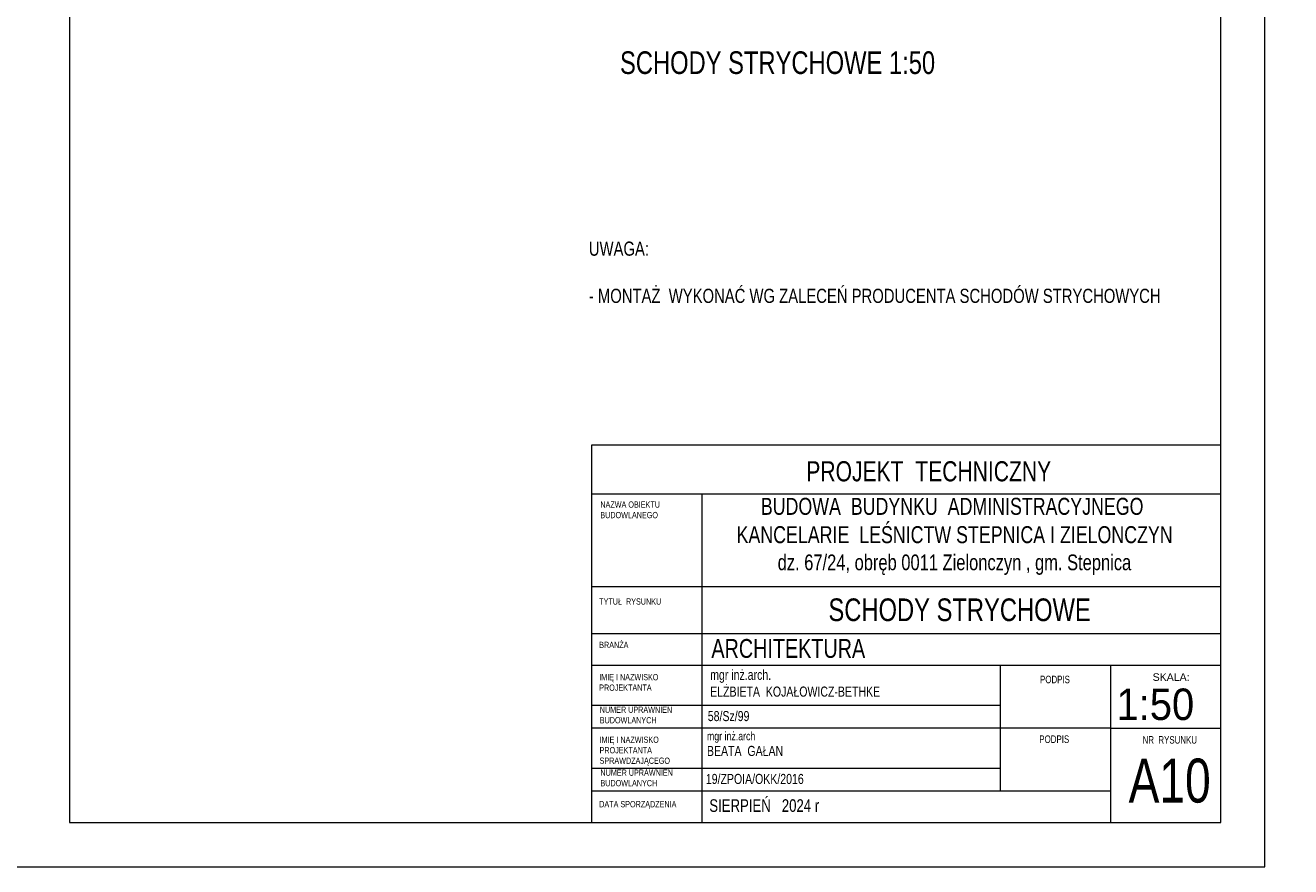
# Model space of a CAD drawing. Header units: inches. Extents: x 0 to 77643, y -44170 to 0.
# Tile 154 of 159: x 74987 to 75992, y -40618 to -39949. Entities that reach past the tile are written whole.
import ezdxf
from ezdxf.enums import TextEntityAlignment as Align

# ---------------------------------------------------------------- set-up
doc = ezdxf.new("R2010")
doc.units = ezdxf.units.IN
doc.header["$MEASUREMENT"] = 0
doc.layers.add('A--tabelka rysunku', color=7, linetype='Continuous', lineweight=0)
doc.layers.add('p--zestawienie stolarki', color=254, linetype='Continuous', lineweight=0)
doc.styles.add('1-500', font='arial.ttf', dxfattribs={"width": 0.75, "height": 1.25})
doc.styles.add('Arial narrow', font='arial.ttf', dxfattribs={"width": 0.75})
doc.styles.get("Standard").update_dxf_attribs({"font": 'arial.ttf', "width": 0.75})
doc.styles.add('STYL-1', font='arial.ttf', dxfattribs={"width": 0.75})

msp = doc.modelspace()

# ---------------------------------------------------------------- linework, layer by layer
at = {"layer": 'A--tabelka rysunku', "linetype": 'Continuous'}
for p, q in [((75936.92854, -40283.09435), (75436.92854, -40283.09435)), ((75936.92854, -40322.15693), (75436.92854, -40322.15693)), ((75524.42854, -40322.15693), (75524.42854, -40583.09435)), ((75936.92854, -40395.59435), (75436.92854, -40395.59435)), ((75936.92854, -40395.59435), (75436.92854, -40395.59435)), ((75936.92854, -40433.09435), (75436.92854, -40433.09435)), ((75936.92854, -40458.09435), (75436.92854, -40458.09435)), ((75761.92854, -40558.09435), (75761.92854, -40458.09435)), ((75849.42854, -40583.09435), (75849.42854, -40458.09435)), ((75761.92854, -40490.09435), (75436.92854, -40490.09435)), ((75849.42854, -40508.09435), (75436.92854, -40508.09435)), ((75849.42854, -40508.09435), (75936.92854, -40508.09435)), ((75761.92854, -40540.09435), (75436.92854, -40540.09435)), ((75849.42854, -40558.09435), (75436.92854, -40558.09435))]:
    msp.add_line(p, q, dxfattribs=at)
for points in [[(74921.92854, -40618.09435), (75971.92854, -40618.09435), (75971.92854, -39133.09435), (74921.92854, -39133.09435)], [(75021.92854, -40583.09435), (75936.92854, -40583.09435), (75936.92854, -39168.09435), (75021.92854, -39168.09435)], [(75436.92854, -40583.09435), (75936.92854, -40583.09435), (75936.92854, -40283.09435), (75436.92854, -40283.09435)]]:
    msp.add_lwpolyline(points, close=True, dxfattribs=at)

# ---------------------------------------------------------------- texts
at = {"layer": 'A--tabelka rysunku', "linetype": 'Continuous', "style": 'Arial narrow'}
msp.add_text('SKALA:', height=6, dxfattribs=at).set_placement((75882.78889, -40464.42893), align=Align.TOP_LEFT)
at = {"layer": 'A--tabelka rysunku', "linetype": 'Continuous', "style": 'Arial narrow', "width": 0.908571}
msp.add_text('1:50', height=25, dxfattribs=at).set_placement((75854.05211, -40476.5298), align=Align.TOP_LEFT)
at = {"layer": 'A--tabelka rysunku', "linetype": 'Continuous'}
for s, insert, char_height, width, attachment_point, style in [('SCHODY STRYCHOWE 1:50', (75584.69067, -39970.169), 18, 453.1331575, 2, 'STYL-1'), ('PROJEKT  TECHNICZNY', (75704.83418, -40295.8823), 16, 627.9821848, 2, 'Arial narrow'), ('NAZWA OBIEKTU\\PBUDOWLANEGO', (75443.85328, -40327.83202), 5, 277.1763745, 1, 'Arial narrow'), ('TYTUŁ  RYSUNKU', (75442.94755, -40404.86298), 5, 277.1763745, 1, 'Arial narrow'), ('SCHODY STRYCHOWE', (75729.37469, -40404.93275), 18, 453.1331575, 2, 'STYL-1'), ('\\pxql;ARCHITEKTURA ', (75846.0823, -40437.16767), 15, 627.9821848, 2, 'Arial narrow'), ('BRANŻA', (75442.94755, -40439.36968), 5, 277.1763745, 1, 'Arial narrow'), ('IMIĘ I NAZWISKO \\PPROJEKTANTA', (75442.94755, -40464.97738), 5, 277.1763745, 1, 'Arial narrow'), ('PODPIS ', (75793.28098, -40466.31382), 6, 277.1763745, 1, 'Arial narrow'), ('NUMER UPRAWNIEŃ \\PBUDOWLANYCH', (75443.39238, -40490.84025), 5, 277.1763745, 1, 'Arial narrow'), ('\\P58/Sz/99', (75529.24174, -40481.07448), 8, 277.1763745, 1, 'Arial narrow'), ('IMIĘ I NAZWISKO \\PPROJEKTANTA\\PSPRAWDZAJĄCEGO', (75443.23195, -40514.70631), 5, 277.1763745, 1, 'Arial narrow'), ('{\\H0.8333x;mgr inż.arch\\P}BEATA  GAŁAN    \\P    ', (75528.58697, -40510.98583), 8, 219.8917829, 1, 'Arial narrow'), ('PODPIS  ', (75792.71219, -40513.7676), 6, 277.1763745, 1, 'Arial narrow'), ('NR  RYSUNKU', (75874.77471, -40514.3052), 6, 72.1461393, 1, 'Arial narrow'), ('A10', (75863.68812, -40532.15664), 35, 65.0967, 1, 'Arial narrow'), ('NUMER UPRAWNIEŃ \\PBUDOWLANYCH', (75443.91268, -40540.85764), 5, 277.1763745, 1, 'Arial narrow'), (' 19/ZPOIA/OKK/2016\\P       ', (75525.35901, -40544.35709), 8, 219.8917829, 1, 'Arial narrow'), ('DATA SPORZĄDZENIA', (75442.94755, -40565.91858), 5, 277.1763745, 1, 'Arial narrow')]:
    msp.add_mtext(s, dxfattribs=dict(at, insert=insert, char_height=char_height, width=width, attachment_point=attachment_point, style=style))
at = {"layer": 'A--tabelka rysunku'}
for s, insert, char_height, width, attachment_point, style in [('{\\H0.75x;BUDOWA  BUDYNKU  ADMINISTRACYJNEGO\\P KANCELARIE  LEŚNICTW STEPNICA I ZIELONCZYN\\P\\H0.9259x; dz. 67/24, obręb 0011 Zielonczyn , gm. Stepnica}', (75723.43761, -40324.9908), 18, 597.2915595, 2, '1-500'), ('SIERPIEŃ   2024 r', (75530.43167, -40564.52203), 10, 277.1763745, 1, 'Arial narrow')]:
    msp.add_mtext(s, dxfattribs=dict(at, insert=insert, char_height=char_height, width=width, attachment_point=attachment_point, style=style))
at = {"layer": 'A--tabelka rysunku', "linetype": 'Continuous', "insert": (75531.1413, -40461.61679), "char_height": 8, "width": 277.1763745, "attachment_point": 1}
msp.add_mtext('{\\W0.75;mgr inż.arch.\\PELŻBIETA  KOJAŁOWICZ-BETHKE}', dxfattribs=at)
at = {"layer": 'p--zestawienie stolarki', "insert": (75434.70546, -40121.33689), "char_height": 11.25, "width": 973.1674065, "attachment_point": 1}
msp.add_mtext('UWAGA:\\P\\P- MONTAŻ  WYKONAĆ WG ZALECEŃ PRODUCENTA SCHODÓW STRYCHOWYCH', dxfattribs=at)

doc.saveas('drawing.dxf')
